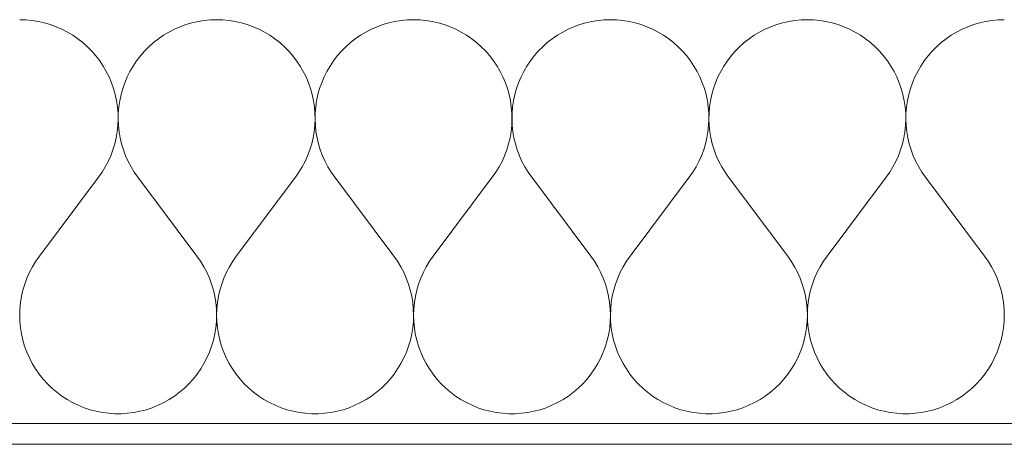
# Model space of a CAD drawing. Extents: x 100 to 2982, y 37 to 2050.
# Tile 21 of 135: x 1103 to 1150, y 575 to 595. Entities that reach past the tile are written whole.
import ezdxf
from ezdxf.xclip import XClip

# ---------------------------------------------------------------- set-up
doc = ezdxf.new("R2010")
doc.units = 0
doc.header["$MEASUREMENT"] = 0
doc.header["$XCLIPFRAME"] = 0
doc.layers.add('420-K Ściany', color=7, linetype='Continuous')
doc.layers.add('820-G Rysunki Obrazki', color=7, linetype='Continuous')

# ---------------------------------------------------------------- blocks, each defined once
blk = doc.blocks.new('*X14')
at = {"layer": '420-K Ściany', "color": 174, "linetype": 'Continuous', "lineweight": 5, "ltscale": 0.2}
for p, q in [((1103, 595.023), (1102.699, 595.033)), ((1103.3, 594.995), (1103, 595.023)), ((1103.597, 594.947), (1103.3, 594.995)), ((1103.891, 594.881), (1103.597, 594.947)), ((1104.18, 594.796), (1103.891, 594.881)), ((1104.463, 594.694), (1104.18, 594.796)), ((1110.741, 594.796), (1110.458, 594.694)), ((1111.03, 594.881), (1110.741, 594.796)), ((1111.324, 594.947), (1111.03, 594.881)), ((1111.622, 594.995), (1111.324, 594.947)), ((1111.922, 595.023), (1111.622, 594.995)), ((1112.223, 595.033), (1111.922, 595.023)), ((1112.524, 595.023), (1112.223, 595.033)), ((1112.823, 594.995), (1112.524, 595.023)), ((1113.121, 594.947), (1112.823, 594.995)), ((1113.415, 594.881), (1113.121, 594.947)), ((1113.704, 594.796), (1113.415, 594.881)), ((1113.987, 594.694), (1113.704, 594.796)), ((1120.265, 594.796), (1119.982, 594.694)), ((1120.554, 594.881), (1120.265, 594.796)), ((1120.848, 594.947), (1120.554, 594.881)), ((1121.145, 594.995), (1120.848, 594.947)), ((1121.445, 595.023), (1121.145, 594.995)), ((1121.746, 595.033), (1121.445, 595.023)), ((1122.047, 595.023), (1121.746, 595.033)), ((1122.347, 594.995), (1122.047, 595.023)), ((1122.645, 594.947), (1122.347, 594.995)), ((1122.939, 594.881), (1122.645, 594.947)), ((1123.228, 594.796), (1122.939, 594.881)), ((1123.511, 594.694), (1123.228, 594.796)), ((1129.789, 594.796), (1129.506, 594.694)), ((1130.078, 594.881), (1129.789, 594.796)), ((1130.372, 594.947), (1130.078, 594.881)), ((1130.669, 594.995), (1130.372, 594.947)), ((1130.969, 595.023), (1130.669, 594.995)), ((1131.27, 595.033), (1130.969, 595.023)), ((1131.571, 595.023), (1131.27, 595.033)), ((1131.871, 594.995), (1131.571, 595.023)), ((1132.169, 594.947), (1131.871, 594.995)), ((1132.462, 594.881), (1132.169, 594.947)), ((1132.752, 594.796), (1132.462, 594.881)), ((1133.035, 594.694), (1132.752, 594.796)), ((1139.313, 594.796), (1139.03, 594.694)), ((1139.602, 594.881), (1139.313, 594.796)), ((1139.896, 594.947), (1139.602, 594.881)), ((1140.193, 594.995), (1139.896, 594.947)), ((1140.493, 595.023), (1140.193, 594.995)), ((1140.794, 595.033), (1140.493, 595.023)), ((1141.095, 595.023), (1140.794, 595.033)), ((1141.395, 594.995), (1141.095, 595.023)), ((1141.692, 594.947), (1141.395, 594.995)), ((1141.986, 594.881), (1141.692, 594.947)), ((1142.275, 594.796), (1141.986, 594.881)), ((1142.558, 594.694), (1142.275, 594.796)), ((1148.836, 594.796), (1148.553, 594.694)), ((1149.126, 594.881), (1148.836, 594.796)), ((1149.419, 594.947), (1149.126, 594.881)), ((1149.717, 594.995), (1149.419, 594.947)), ((1150.017, 595.023), (1149.717, 594.995)), ((1150.318, 595.033), (1150.017, 595.023)), ((1104.739, 594.573), (1104.463, 594.694)), ((1105.007, 594.436), (1104.739, 594.573)), ((1105.266, 594.281), (1105.007, 594.436)), ((1109.914, 594.436), (1109.655, 594.281)), ((1110.182, 594.573), (1109.914, 594.436)), ((1110.458, 594.694), (1110.182, 594.573)), ((1114.263, 594.573), (1113.987, 594.694)), ((1114.531, 594.436), (1114.263, 594.573)), ((1114.79, 594.281), (1114.531, 594.436)), ((1119.438, 594.436), (1119.179, 594.281)), ((1119.706, 594.573), (1119.438, 594.436)), ((1119.982, 594.694), (1119.706, 594.573)), ((1123.787, 594.573), (1123.511, 594.694)), ((1124.055, 594.436), (1123.787, 594.573)), ((1124.314, 594.281), (1124.055, 594.436)), ((1128.962, 594.436), (1128.703, 594.281)), ((1129.23, 594.573), (1128.962, 594.436)), ((1129.506, 594.694), (1129.23, 594.573)), ((1133.311, 594.573), (1133.035, 594.694)), ((1133.579, 594.436), (1133.311, 594.573)), ((1133.837, 594.281), (1133.579, 594.436)), ((1138.485, 594.436), (1138.227, 594.281)), ((1138.753, 594.573), (1138.485, 594.436)), ((1139.03, 594.694), (1138.753, 594.573)), ((1142.835, 594.573), (1142.558, 594.694)), ((1143.103, 594.436), (1142.835, 594.573)), ((1143.361, 594.281), (1143.103, 594.436)), ((1148.009, 594.436), (1147.751, 594.281)), ((1148.277, 594.573), (1148.009, 594.436)), ((1148.553, 594.694), (1148.277, 594.573)), ((1105.514, 594.111), (1105.266, 594.281)), ((1105.752, 593.925), (1105.514, 594.111)), ((1105.977, 593.725), (1105.752, 593.925)), ((1109.17, 593.925), (1108.945, 593.725)), ((1109.407, 594.111), (1109.17, 593.925)), ((1109.655, 594.281), (1109.407, 594.111)), ((1115.038, 594.111), (1114.79, 594.281)), ((1115.275, 593.925), (1115.038, 594.111)), ((1115.5, 593.725), (1115.275, 593.925)), ((1118.694, 593.925), (1118.469, 593.725)), ((1118.931, 594.111), (1118.694, 593.925)), ((1119.179, 594.281), (1118.931, 594.111)), ((1124.562, 594.111), (1124.314, 594.281)), ((1124.799, 593.925), (1124.562, 594.111)), ((1125.024, 593.725), (1124.799, 593.925)), ((1128.217, 593.925), (1127.992, 593.725)), ((1128.455, 594.111), (1128.217, 593.925)), ((1128.703, 594.281), (1128.455, 594.111)), ((1134.086, 594.111), (1133.837, 594.281)), ((1134.323, 593.925), (1134.086, 594.111)), ((1134.548, 593.725), (1134.323, 593.925)), ((1137.741, 593.925), (1137.516, 593.725)), ((1137.978, 594.111), (1137.741, 593.925)), ((1138.227, 594.281), (1137.978, 594.111)), ((1143.61, 594.111), (1143.361, 594.281)), ((1143.847, 593.925), (1143.61, 594.111)), ((1144.072, 593.725), (1143.847, 593.925)), ((1147.265, 593.925), (1147.04, 593.725)), ((1147.502, 594.111), (1147.265, 593.925)), ((1147.751, 594.281), (1147.502, 594.111)), ((1106.188, 593.511), (1105.977, 593.725)), ((1106.386, 593.284), (1106.188, 593.511)), ((1108.733, 593.511), (1108.535, 593.284)), ((1108.945, 593.725), (1108.733, 593.511)), ((1115.712, 593.511), (1115.5, 593.725)), ((1115.91, 593.284), (1115.712, 593.511)), ((1118.257, 593.511), (1118.059, 593.284)), ((1118.469, 593.725), (1118.257, 593.511)), ((1125.236, 593.511), (1125.024, 593.725)), ((1125.434, 593.284), (1125.236, 593.511)), ((1127.781, 593.511), (1127.583, 593.284)), ((1127.992, 593.725), (1127.781, 593.511)), ((1134.76, 593.511), (1134.548, 593.725)), ((1134.958, 593.284), (1134.76, 593.511)), ((1137.304, 593.511), (1137.107, 593.284)), ((1137.516, 593.725), (1137.304, 593.511)), ((1144.284, 593.511), (1144.072, 593.725)), ((1144.481, 593.284), (1144.284, 593.511)), ((1146.828, 593.511), (1146.63, 593.284)), ((1147.04, 593.725), (1146.828, 593.511)), ((1106.569, 593.045), (1106.386, 593.284)), ((1106.737, 592.794), (1106.569, 593.045)), ((1108.352, 593.045), (1108.184, 592.794)), ((1108.535, 593.284), (1108.352, 593.045)), ((1116.093, 593.045), (1115.91, 593.284)), ((1116.261, 592.794), (1116.093, 593.045)), ((1117.876, 593.045), (1117.708, 592.794)), ((1118.059, 593.284), (1117.876, 593.045)), ((1125.617, 593.045), (1125.434, 593.284)), ((1125.785, 592.794), (1125.617, 593.045)), ((1127.4, 593.045), (1127.232, 592.794)), ((1127.583, 593.284), (1127.4, 593.045)), ((1135.141, 593.045), (1134.958, 593.284)), ((1135.308, 592.794), (1135.141, 593.045)), ((1136.923, 593.045), (1136.756, 592.794)), ((1137.107, 593.284), (1136.923, 593.045)), ((1144.665, 593.045), (1144.481, 593.284)), ((1144.832, 592.794), (1144.665, 593.045)), ((1146.447, 593.045), (1146.28, 592.794)), ((1146.63, 593.284), (1146.447, 593.045)), ((1106.888, 592.534), (1106.737, 592.794)), ((1107.023, 592.265), (1106.888, 592.534)), ((1108.033, 592.534), (1107.898, 592.265)), ((1108.184, 592.794), (1108.033, 592.534)), ((1116.412, 592.534), (1116.261, 592.794)), ((1116.547, 592.265), (1116.412, 592.534)), ((1117.557, 592.534), (1117.422, 592.265)), ((1117.708, 592.794), (1117.557, 592.534)), ((1125.936, 592.534), (1125.785, 592.794)), ((1126.071, 592.265), (1125.936, 592.534)), ((1127.08, 592.534), (1126.946, 592.265)), ((1127.232, 592.794), (1127.08, 592.534)), ((1135.46, 592.534), (1135.308, 592.794)), ((1135.595, 592.265), (1135.46, 592.534)), ((1136.604, 592.534), (1136.47, 592.265)), ((1136.756, 592.794), (1136.604, 592.534)), ((1144.984, 592.534), (1144.832, 592.794)), ((1145.118, 592.265), (1144.984, 592.534)), ((1146.128, 592.534), (1145.993, 592.265)), ((1146.28, 592.794), (1146.128, 592.534)), ((1107.141, 591.987), (1107.023, 592.265)), ((1107.24, 591.703), (1107.141, 591.987)), ((1107.781, 591.987), (1107.681, 591.703)), ((1107.898, 592.265), (1107.781, 591.987)), ((1116.664, 591.987), (1116.547, 592.265)), ((1116.764, 591.703), (1116.664, 591.987)), ((1117.305, 591.987), (1117.205, 591.703)), ((1117.422, 592.265), (1117.305, 591.987)), ((1126.188, 591.987), (1126.071, 592.265)), ((1126.288, 591.703), (1126.188, 591.987)), ((1126.828, 591.987), (1126.729, 591.703)), ((1126.946, 592.265), (1126.828, 591.987)), ((1135.712, 591.987), (1135.595, 592.265)), ((1135.812, 591.703), (1135.712, 591.987)), ((1136.352, 591.987), (1136.253, 591.703)), ((1136.47, 592.265), (1136.352, 591.987)), ((1145.236, 591.987), (1145.118, 592.265)), ((1145.335, 591.703), (1145.236, 591.987)), ((1145.876, 591.987), (1145.776, 591.703)), ((1145.993, 592.265), (1145.876, 591.987)), ((1107.322, 591.413), (1107.24, 591.703)), ((1107.681, 591.703), (1107.6, 591.413)), ((1116.845, 591.413), (1116.764, 591.703)), ((1117.205, 591.703), (1117.123, 591.413)), ((1126.369, 591.413), (1126.288, 591.703)), ((1126.729, 591.703), (1126.647, 591.413)), ((1135.893, 591.413), (1135.812, 591.703)), ((1136.253, 591.703), (1136.171, 591.413)), ((1145.417, 591.413), (1145.335, 591.703)), ((1145.776, 591.703), (1145.695, 591.413)), ((1107.385, 591.118), (1107.322, 591.413)), ((1107.429, 590.82), (1107.385, 591.118)), ((1107.537, 591.118), (1107.492, 590.82)), ((1107.6, 591.413), (1107.537, 591.118)), ((1116.908, 591.118), (1116.845, 591.413)), ((1116.953, 590.82), (1116.908, 591.118)), ((1117.061, 591.118), (1117.016, 590.82)), ((1117.123, 591.413), (1117.061, 591.118)), ((1126.432, 591.118), (1126.369, 591.413)), ((1126.476, 590.82), (1126.432, 591.118)), ((1126.584, 591.118), (1126.54, 590.82)), ((1126.647, 591.413), (1126.584, 591.118)), ((1135.956, 591.118), (1135.893, 591.413)), ((1136, 590.82), (1135.956, 591.118)), ((1136.108, 591.118), (1136.064, 590.82)), ((1136.171, 591.413), (1136.108, 591.118)), ((1145.48, 591.118), (1145.417, 591.413)), ((1145.524, 590.82), (1145.48, 591.118)), ((1145.632, 591.118), (1145.588, 590.82)), ((1145.695, 591.413), (1145.632, 591.118)), ((1107.454, 590.52), (1107.429, 590.82)), ((1107.46, 590.219), (1107.454, 590.52)), ((1107.467, 590.52), (1107.461, 590.219)), ((1107.492, 590.82), (1107.467, 590.52)), ((1116.978, 590.52), (1116.953, 590.82)), ((1116.984, 590.219), (1116.978, 590.52)), ((1116.991, 590.52), (1116.985, 590.219)), ((1117.016, 590.82), (1116.991, 590.52)), ((1126.502, 590.52), (1126.476, 590.82)), ((1126.508, 590.219), (1126.502, 590.52)), ((1126.515, 590.52), (1126.509, 590.219)), ((1126.54, 590.82), (1126.515, 590.52)), ((1136.026, 590.52), (1136, 590.82)), ((1136.032, 590.219), (1136.026, 590.52)), ((1136.039, 590.52), (1136.032, 590.219)), ((1136.064, 590.82), (1136.039, 590.52)), ((1145.549, 590.52), (1145.524, 590.82)), ((1145.556, 590.219), (1145.549, 590.52)), ((1145.562, 590.52), (1145.556, 590.219)), ((1145.588, 590.82), (1145.562, 590.52)), ((1107.448, 589.918), (1107.46, 590.219)), ((1107.461, 590.219), (1107.474, 589.918)), ((1116.971, 589.918), (1116.984, 590.219)), ((1116.985, 590.219), (1116.998, 589.918)), ((1126.495, 589.918), (1126.508, 590.219)), ((1126.509, 590.219), (1126.521, 589.918)), ((1136.019, 589.918), (1136.032, 590.219)), ((1136.032, 590.219), (1136.045, 589.918)), ((1145.543, 589.918), (1145.556, 590.219)), ((1145.556, 590.219), (1145.569, 589.918)), ((1107.365, 589.322), (1107.416, 589.619)), ((1107.416, 589.619), (1107.448, 589.918)), ((1107.474, 589.918), (1107.506, 589.619)), ((1107.506, 589.619), (1107.556, 589.322)), ((1116.889, 589.322), (1116.94, 589.619)), ((1116.94, 589.619), (1116.971, 589.918)), ((1116.998, 589.918), (1117.029, 589.619)), ((1117.029, 589.619), (1117.08, 589.322)), ((1126.413, 589.322), (1126.463, 589.619)), ((1126.463, 589.619), (1126.495, 589.918)), ((1126.521, 589.918), (1126.553, 589.619)), ((1126.553, 589.619), (1126.604, 589.322)), ((1135.937, 589.322), (1135.987, 589.619)), ((1135.987, 589.619), (1136.019, 589.918)), ((1136.045, 589.918), (1136.077, 589.619)), ((1136.077, 589.619), (1136.128, 589.322)), ((1145.46, 589.322), (1145.511, 589.619)), ((1145.511, 589.619), (1145.543, 589.918)), ((1145.569, 589.918), (1145.601, 589.619)), ((1145.601, 589.619), (1145.651, 589.322)), ((1107.296, 589.029), (1107.365, 589.322)), ((1107.556, 589.322), (1107.626, 589.029)), ((1116.82, 589.029), (1116.889, 589.322)), ((1117.08, 589.322), (1117.149, 589.029)), ((1126.343, 589.029), (1126.413, 589.322)), ((1126.604, 589.322), (1126.673, 589.029)), ((1135.867, 589.029), (1135.937, 589.322)), ((1136.128, 589.322), (1136.197, 589.029)), ((1145.391, 589.029), (1145.46, 589.322)), ((1145.651, 589.322), (1145.721, 589.029)), ((1107.102, 588.458), (1107.208, 588.74)), ((1107.208, 588.74), (1107.296, 589.029)), ((1107.626, 589.029), (1107.713, 588.74)), ((1107.713, 588.74), (1107.819, 588.458)), ((1116.626, 588.458), (1116.732, 588.74)), ((1116.732, 588.74), (1116.82, 589.029)), ((1117.149, 589.029), (1117.237, 588.74)), ((1117.237, 588.74), (1117.343, 588.458)), ((1126.15, 588.458), (1126.256, 588.74)), ((1126.256, 588.74), (1126.343, 589.029)), ((1126.673, 589.029), (1126.761, 588.74)), ((1126.761, 588.74), (1126.867, 588.458)), ((1135.674, 588.458), (1135.779, 588.74)), ((1135.779, 588.74), (1135.867, 589.029)), ((1136.197, 589.029), (1136.285, 588.74)), ((1136.285, 588.74), (1136.39, 588.458)), ((1145.198, 588.458), (1145.303, 588.74)), ((1145.303, 588.74), (1145.391, 589.029)), ((1145.721, 589.029), (1145.808, 588.74)), ((1145.808, 588.74), (1145.914, 588.458)), ((1106.838, 587.917), (1106.979, 588.184)), ((1106.979, 588.184), (1107.102, 588.458)), ((1107.819, 588.458), (1107.942, 588.184)), ((1107.942, 588.184), (1108.083, 587.917)), ((1116.362, 587.917), (1116.503, 588.184)), ((1116.503, 588.184), (1116.626, 588.458)), ((1117.343, 588.458), (1117.466, 588.184)), ((1117.466, 588.184), (1117.607, 587.917)), ((1125.886, 587.917), (1126.027, 588.184)), ((1126.027, 588.184), (1126.15, 588.458)), ((1126.867, 588.458), (1126.99, 588.184)), ((1126.99, 588.184), (1127.131, 587.917)), ((1135.41, 587.917), (1135.55, 588.184)), ((1135.55, 588.184), (1135.674, 588.458)), ((1136.39, 588.458), (1136.514, 588.184)), ((1136.514, 588.184), (1136.654, 587.917)), ((1144.934, 587.917), (1145.074, 588.184)), ((1145.074, 588.184), (1145.198, 588.458)), ((1145.914, 588.458), (1146.038, 588.184)), ((1146.038, 588.184), (1146.178, 587.917)), ((1106.508, 587.414), (1106.681, 587.66)), ((1106.681, 587.66), (1106.838, 587.917)), ((1108.083, 587.917), (1108.24, 587.66)), ((1108.24, 587.66), (1108.413, 587.414)), ((1116.032, 587.414), (1116.205, 587.66)), ((1116.205, 587.66), (1116.362, 587.917)), ((1117.607, 587.917), (1117.764, 587.66)), ((1117.764, 587.66), (1117.937, 587.414)), ((1125.556, 587.414), (1125.729, 587.66)), ((1125.729, 587.66), (1125.886, 587.917)), ((1127.131, 587.917), (1127.288, 587.66)), ((1127.288, 587.66), (1127.461, 587.414)), ((1135.08, 587.414), (1135.253, 587.66)), ((1135.253, 587.66), (1135.41, 587.917)), ((1136.654, 587.917), (1136.811, 587.66)), ((1136.811, 587.66), (1136.984, 587.414)), ((1144.604, 587.414), (1144.777, 587.66)), ((1144.777, 587.66), (1144.934, 587.917)), ((1146.178, 587.917), (1146.335, 587.66)), ((1146.335, 587.66), (1146.508, 587.414)), ((1103.651, 583.604), (1106.508, 587.414)), ((1111.27, 583.604), (1108.413, 587.414)), ((1113.175, 583.604), (1116.032, 587.414)), ((1120.794, 583.604), (1117.937, 587.414)), ((1122.699, 583.604), (1125.556, 587.414)), ((1130.318, 583.604), (1127.461, 587.414)), ((1132.223, 583.604), (1135.08, 587.414)), ((1139.842, 583.604), (1136.984, 587.414)), ((1141.746, 583.604), (1144.604, 587.414)), ((1149.365, 583.604), (1146.508, 587.414)), ((1103.476, 583.354), (1103.317, 583.093)), ((1103.651, 583.604), (1103.476, 583.354)), ((1111.446, 583.354), (1111.27, 583.604)), ((1111.605, 583.093), (1111.446, 583.354)), ((1113, 583.354), (1112.841, 583.093)), ((1113.175, 583.604), (1113, 583.354)), ((1120.969, 583.354), (1120.794, 583.604)), ((1121.128, 583.093), (1120.969, 583.354)), ((1122.523, 583.354), (1122.364, 583.093)), ((1122.699, 583.604), (1122.523, 583.354)), ((1130.493, 583.354), (1130.318, 583.604)), ((1130.652, 583.093), (1130.493, 583.354)), ((1132.047, 583.354), (1131.888, 583.093)), ((1132.223, 583.604), (1132.047, 583.354)), ((1140.017, 583.354), (1139.842, 583.604)), ((1140.176, 583.093), (1140.017, 583.354)), ((1141.571, 583.354), (1141.412, 583.093)), ((1141.746, 583.604), (1141.571, 583.354)), ((1149.541, 583.354), (1149.365, 583.604)), ((1149.7, 583.093), (1149.541, 583.354)), ((1103.317, 583.093), (1103.175, 582.822)), ((1111.747, 582.822), (1111.605, 583.093)), ((1112.841, 583.093), (1112.699, 582.822)), ((1121.27, 582.822), (1121.128, 583.093)), ((1122.364, 583.093), (1122.222, 582.822)), ((1130.794, 582.822), (1130.652, 583.093)), ((1131.888, 583.093), (1131.746, 582.822)), ((1140.318, 582.822), (1140.176, 583.093)), ((1141.412, 583.093), (1141.27, 582.822)), ((1149.842, 582.822), (1149.7, 583.093)), ((1103.051, 582.543), (1102.944, 582.257)), ((1103.175, 582.822), (1103.051, 582.543)), ((1111.871, 582.543), (1111.747, 582.822)), ((1111.977, 582.257), (1111.871, 582.543)), ((1112.574, 582.543), (1112.468, 582.257)), ((1112.699, 582.822), (1112.574, 582.543)), ((1121.395, 582.543), (1121.27, 582.822)), ((1121.501, 582.257), (1121.395, 582.543)), ((1122.098, 582.543), (1121.992, 582.257)), ((1122.222, 582.822), (1122.098, 582.543)), ((1130.918, 582.543), (1130.794, 582.822)), ((1131.025, 582.257), (1130.918, 582.543)), ((1131.622, 582.543), (1131.516, 582.257)), ((1131.746, 582.822), (1131.622, 582.543)), ((1140.442, 582.543), (1140.318, 582.822)), ((1140.548, 582.257), (1140.442, 582.543)), ((1141.146, 582.543), (1141.04, 582.257)), ((1141.27, 582.822), (1141.146, 582.543)), ((1149.966, 582.543), (1149.842, 582.822)), ((1150.072, 582.257), (1149.966, 582.543)), ((1102.857, 581.964), (1102.788, 581.666)), ((1102.944, 582.257), (1102.857, 581.964)), ((1112.064, 581.964), (1111.977, 582.257)), ((1112.133, 581.666), (1112.064, 581.964)), ((1112.381, 581.964), (1112.312, 581.666)), ((1112.468, 582.257), (1112.381, 581.964)), ((1121.588, 581.964), (1121.501, 582.257)), ((1121.657, 581.666), (1121.588, 581.964)), ((1121.904, 581.964), (1121.836, 581.666)), ((1121.992, 582.257), (1121.904, 581.964)), ((1131.112, 581.964), (1131.025, 582.257)), ((1131.181, 581.666), (1131.112, 581.964)), ((1131.428, 581.964), (1131.36, 581.666)), ((1131.516, 582.257), (1131.428, 581.964)), ((1140.636, 581.964), (1140.548, 582.257)), ((1140.704, 581.666), (1140.636, 581.964)), ((1140.952, 581.964), (1140.884, 581.666)), ((1141.04, 582.257), (1140.952, 581.964)), ((1150.16, 581.964), (1150.072, 582.257)), ((1150.228, 581.666), (1150.16, 581.964)), ((1102.788, 581.666), (1102.739, 581.364)), ((1112.182, 581.364), (1112.133, 581.666)), ((1112.312, 581.666), (1112.263, 581.364)), ((1121.706, 581.364), (1121.657, 581.666)), ((1121.836, 581.666), (1121.787, 581.364)), ((1131.23, 581.364), (1131.181, 581.666)), ((1131.36, 581.666), (1131.31, 581.364)), ((1140.754, 581.364), (1140.704, 581.666)), ((1140.884, 581.666), (1140.834, 581.364)), ((1150.278, 581.364), (1150.228, 581.666)), ((1102.709, 581.06), (1102.699, 580.755)), ((1102.739, 581.364), (1102.709, 581.06)), ((1112.212, 581.06), (1112.182, 581.364)), ((1112.223, 580.755), (1112.212, 581.06)), ((1112.233, 581.06), (1112.223, 580.755)), ((1112.263, 581.364), (1112.233, 581.06)), ((1121.736, 581.06), (1121.706, 581.364)), ((1121.746, 580.755), (1121.736, 581.06)), ((1121.757, 581.06), (1121.746, 580.755)), ((1121.787, 581.364), (1121.757, 581.06)), ((1131.26, 581.06), (1131.23, 581.364)), ((1131.27, 580.755), (1131.26, 581.06)), ((1131.281, 581.06), (1131.27, 580.755)), ((1131.31, 581.364), (1131.281, 581.06)), ((1140.784, 581.06), (1140.754, 581.364)), ((1140.794, 580.755), (1140.784, 581.06)), ((1140.804, 581.06), (1140.794, 580.755)), ((1140.834, 581.364), (1140.804, 581.06)), ((1150.307, 581.06), (1150.278, 581.364)), ((1150.318, 580.755), (1150.307, 581.06)), ((1102.699, 580.755), (1102.708, 580.449)), ((1112.213, 580.449), (1112.223, 580.755)), ((1112.223, 580.755), (1112.232, 580.449)), ((1121.737, 580.449), (1121.746, 580.755)), ((1121.746, 580.755), (1121.756, 580.449)), ((1131.261, 580.449), (1131.27, 580.755)), ((1131.27, 580.755), (1131.279, 580.449)), ((1140.785, 580.449), (1140.794, 580.755)), ((1140.794, 580.755), (1140.803, 580.449)), ((1150.309, 580.449), (1150.318, 580.755)), ((1102.708, 580.449), (1102.737, 580.145)), ((1102.737, 580.145), (1102.785, 579.844)), ((1112.136, 579.844), (1112.184, 580.145)), ((1112.184, 580.145), (1112.213, 580.449)), ((1112.232, 580.449), (1112.261, 580.145)), ((1112.261, 580.145), (1112.309, 579.844)), ((1121.66, 579.844), (1121.708, 580.145)), ((1121.708, 580.145), (1121.737, 580.449)), ((1121.756, 580.449), (1121.785, 580.145)), ((1121.785, 580.145), (1121.833, 579.844)), ((1131.184, 579.844), (1131.232, 580.145)), ((1131.232, 580.145), (1131.261, 580.449)), ((1131.279, 580.449), (1131.308, 580.145)), ((1131.308, 580.145), (1131.357, 579.844)), ((1140.708, 579.844), (1140.756, 580.145)), ((1140.756, 580.145), (1140.785, 580.449)), ((1140.803, 580.449), (1140.832, 580.145)), ((1140.832, 580.145), (1140.88, 579.844)), ((1150.231, 579.844), (1150.28, 580.145)), ((1150.28, 580.145), (1150.309, 580.449)), ((1102.785, 579.844), (1102.853, 579.546)), ((1102.853, 579.546), (1102.939, 579.252)), ((1111.982, 579.252), (1112.069, 579.546)), ((1112.069, 579.546), (1112.136, 579.844)), ((1112.309, 579.844), (1112.377, 579.546)), ((1112.377, 579.546), (1112.463, 579.252)), ((1121.506, 579.252), (1121.592, 579.546)), ((1121.592, 579.546), (1121.66, 579.844)), ((1121.833, 579.844), (1121.9, 579.546)), ((1121.9, 579.546), (1121.987, 579.252)), ((1131.03, 579.252), (1131.116, 579.546)), ((1131.116, 579.546), (1131.184, 579.844)), ((1131.357, 579.844), (1131.424, 579.546)), ((1131.424, 579.546), (1131.511, 579.252)), ((1140.553, 579.252), (1140.64, 579.546)), ((1140.64, 579.546), (1140.708, 579.844)), ((1140.88, 579.844), (1140.948, 579.546)), ((1140.948, 579.546), (1141.035, 579.252)), ((1150.077, 579.252), (1150.164, 579.546)), ((1150.164, 579.546), (1150.231, 579.844)), ((1102.939, 579.252), (1103.045, 578.966)), ((1111.877, 578.966), (1111.982, 579.252)), ((1112.463, 579.252), (1112.568, 578.966)), ((1121.401, 578.966), (1121.506, 579.252)), ((1121.987, 579.252), (1122.092, 578.966)), ((1130.924, 578.966), (1131.03, 579.252)), ((1131.511, 579.252), (1131.616, 578.966)), ((1140.448, 578.966), (1140.553, 579.252)), ((1141.035, 579.252), (1141.14, 578.966)), ((1149.972, 578.966), (1150.077, 579.252)), ((1103.045, 578.966), (1103.168, 578.686)), ((1103.168, 578.686), (1103.309, 578.415)), ((1111.612, 578.415), (1111.753, 578.686)), ((1111.753, 578.686), (1111.877, 578.966)), ((1112.568, 578.966), (1112.692, 578.686)), ((1112.692, 578.686), (1112.833, 578.415)), ((1121.136, 578.415), (1121.277, 578.686)), ((1121.277, 578.686), (1121.401, 578.966)), ((1122.092, 578.966), (1122.215, 578.686)), ((1122.215, 578.686), (1122.357, 578.415)), ((1130.66, 578.415), (1130.801, 578.686)), ((1130.801, 578.686), (1130.924, 578.966)), ((1131.616, 578.966), (1131.739, 578.686)), ((1131.739, 578.686), (1131.88, 578.415)), ((1140.184, 578.415), (1140.325, 578.686)), ((1140.325, 578.686), (1140.448, 578.966)), ((1141.14, 578.966), (1141.263, 578.686)), ((1141.263, 578.686), (1141.404, 578.415)), ((1149.708, 578.415), (1149.849, 578.686)), ((1149.849, 578.686), (1149.972, 578.966)), ((1103.309, 578.415), (1103.467, 578.153)), ((1103.467, 578.153), (1103.642, 577.903)), ((1111.28, 577.903), (1111.454, 578.153)), ((1111.454, 578.153), (1111.612, 578.415)), ((1112.833, 578.415), (1112.991, 578.153)), ((1112.991, 578.153), (1113.165, 577.903)), ((1120.804, 577.903), (1120.978, 578.153)), ((1120.978, 578.153), (1121.136, 578.415)), ((1122.357, 578.415), (1122.515, 578.153)), ((1122.515, 578.153), (1122.689, 577.903)), ((1130.327, 577.903), (1130.502, 578.153)), ((1130.502, 578.153), (1130.66, 578.415)), ((1131.88, 578.415), (1132.038, 578.153)), ((1132.038, 578.153), (1132.213, 577.903)), ((1139.851, 577.903), (1140.026, 578.153)), ((1140.026, 578.153), (1140.184, 578.415)), ((1141.404, 578.415), (1141.562, 578.153)), ((1141.562, 578.153), (1141.737, 577.903)), ((1149.375, 577.903), (1149.55, 578.153)), ((1149.55, 578.153), (1149.708, 578.415)), ((1103.642, 577.903), (1103.832, 577.664)), ((1103.832, 577.664), (1104.037, 577.437)), ((1110.884, 577.437), (1111.089, 577.664)), ((1111.089, 577.664), (1111.28, 577.903)), ((1113.165, 577.903), (1113.356, 577.664)), ((1113.356, 577.664), (1113.561, 577.437)), ((1120.408, 577.437), (1120.613, 577.664)), ((1120.613, 577.664), (1120.804, 577.903)), ((1122.689, 577.903), (1122.88, 577.664)), ((1122.88, 577.664), (1123.085, 577.437)), ((1129.932, 577.437), (1130.137, 577.664)), ((1130.137, 577.664), (1130.327, 577.903)), ((1132.213, 577.903), (1132.403, 577.664)), ((1132.403, 577.664), (1132.609, 577.437)), ((1139.456, 577.437), (1139.661, 577.664)), ((1139.661, 577.664), (1139.851, 577.903)), ((1141.737, 577.903), (1141.927, 577.664)), ((1141.927, 577.664), (1142.132, 577.437)), ((1148.979, 577.437), (1149.185, 577.664)), ((1149.185, 577.664), (1149.375, 577.903)), ((1104.037, 577.437), (1104.256, 577.224)), ((1104.256, 577.224), (1104.489, 577.026)), ((1110.432, 577.026), (1110.665, 577.224)), ((1110.665, 577.224), (1110.884, 577.437)), ((1113.561, 577.437), (1113.78, 577.224)), ((1113.78, 577.224), (1114.013, 577.026)), ((1119.956, 577.026), (1120.189, 577.224)), ((1120.189, 577.224), (1120.408, 577.437)), ((1123.085, 577.437), (1123.304, 577.224)), ((1123.304, 577.224), (1123.537, 577.026)), ((1129.48, 577.026), (1129.712, 577.224)), ((1129.712, 577.224), (1129.932, 577.437)), ((1132.609, 577.437), (1132.828, 577.224)), ((1132.828, 577.224), (1133.06, 577.026)), ((1139.004, 577.026), (1139.236, 577.224)), ((1139.236, 577.224), (1139.456, 577.437)), ((1142.132, 577.437), (1142.352, 577.224)), ((1142.352, 577.224), (1142.584, 577.026)), ((1148.528, 577.026), (1148.76, 577.224)), ((1148.76, 577.224), (1148.979, 577.437)), ((1104.489, 577.026), (1104.734, 576.843)), ((1104.734, 576.843), (1104.99, 576.676)), ((1104.99, 576.676), (1105.256, 576.526)), ((1109.665, 576.526), (1109.932, 576.676)), ((1109.932, 576.676), (1110.188, 576.843)), ((1110.188, 576.843), (1110.432, 577.026)), ((1114.013, 577.026), (1114.258, 576.843)), ((1114.258, 576.843), (1114.514, 576.676)), ((1114.514, 576.676), (1114.78, 576.526)), ((1119.189, 576.526), (1119.455, 576.676)), ((1119.455, 576.676), (1119.711, 576.843)), ((1119.711, 576.843), (1119.956, 577.026)), ((1123.537, 577.026), (1123.781, 576.843)), ((1123.781, 576.843), (1124.037, 576.676)), ((1124.037, 576.676), (1124.304, 576.526)), ((1128.713, 576.526), (1128.979, 576.676)), ((1128.979, 576.676), (1129.235, 576.843)), ((1129.235, 576.843), (1129.48, 577.026)), ((1133.06, 577.026), (1133.305, 576.843)), ((1133.305, 576.843), (1133.561, 576.676)), ((1133.561, 576.676), (1133.827, 576.526)), ((1138.237, 576.526), (1138.503, 576.676)), ((1138.503, 576.676), (1138.759, 576.843)), ((1138.759, 576.843), (1139.004, 577.026)), ((1142.584, 577.026), (1142.829, 576.843)), ((1142.829, 576.843), (1143.085, 576.676)), ((1143.085, 576.676), (1143.351, 576.526)), ((1147.761, 576.526), (1148.027, 576.676)), ((1148.027, 576.676), (1148.283, 576.843)), ((1148.283, 576.843), (1148.528, 577.026)), ((1105.256, 576.526), (1105.531, 576.393)), ((1105.531, 576.393), (1105.814, 576.279)), ((1105.814, 576.279), (1106.104, 576.182)), ((1108.817, 576.182), (1109.107, 576.279)), ((1109.107, 576.279), (1109.39, 576.393)), ((1109.39, 576.393), (1109.665, 576.526)), ((1114.78, 576.526), (1115.055, 576.393)), ((1115.055, 576.393), (1115.338, 576.279)), ((1115.338, 576.279), (1115.628, 576.182)), ((1118.341, 576.182), (1118.631, 576.279)), ((1118.631, 576.279), (1118.914, 576.393)), ((1118.914, 576.393), (1119.189, 576.526)), ((1124.304, 576.526), (1124.579, 576.393)), ((1124.579, 576.393), (1124.862, 576.279)), ((1124.862, 576.279), (1125.152, 576.182)), ((1127.865, 576.182), (1128.155, 576.279)), ((1128.155, 576.279), (1128.438, 576.393)), ((1128.438, 576.393), (1128.713, 576.526)), ((1133.827, 576.526), (1134.103, 576.393)), ((1134.103, 576.393), (1134.386, 576.279)), ((1134.386, 576.279), (1134.676, 576.182)), ((1137.388, 576.182), (1137.678, 576.279)), ((1137.678, 576.279), (1137.962, 576.393)), ((1137.962, 576.393), (1138.237, 576.526)), ((1143.351, 576.526), (1143.626, 576.393)), ((1143.626, 576.393), (1143.91, 576.279)), ((1143.91, 576.279), (1144.2, 576.182)), ((1146.912, 576.182), (1147.202, 576.279)), ((1147.202, 576.279), (1147.485, 576.393)), ((1147.485, 576.393), (1147.761, 576.526)), ((1106.104, 576.182), (1106.4, 576.105)), ((1106.4, 576.105), (1106.7, 576.046)), ((1106.7, 576.046), (1107.003, 576.007)), ((1107.003, 576.007), (1107.308, 575.988)), ((1107.308, 575.988), (1107.613, 575.988)), ((1107.613, 575.988), (1107.918, 576.007)), ((1107.918, 576.007), (1108.221, 576.046)), ((1108.221, 576.046), (1108.521, 576.105)), ((1108.521, 576.105), (1108.817, 576.182)), ((1115.628, 576.182), (1115.924, 576.105)), ((1115.924, 576.105), (1116.224, 576.046)), ((1116.224, 576.046), (1116.527, 576.007)), ((1116.527, 576.007), (1116.832, 575.988)), ((1116.832, 575.988), (1117.137, 575.988)), ((1117.137, 575.988), (1117.442, 576.007)), ((1117.442, 576.007), (1117.745, 576.046)), ((1117.745, 576.046), (1118.045, 576.105)), ((1118.045, 576.105), (1118.341, 576.182)), ((1125.152, 576.182), (1125.448, 576.105)), ((1125.448, 576.105), (1125.747, 576.046)), ((1125.747, 576.046), (1126.051, 576.007)), ((1126.051, 576.007), (1126.355, 575.988)), ((1126.355, 575.988), (1126.661, 575.988)), ((1126.661, 575.988), (1126.966, 576.007)), ((1126.966, 576.007), (1127.269, 576.046)), ((1127.269, 576.046), (1127.569, 576.105)), ((1127.569, 576.105), (1127.865, 576.182)), ((1134.676, 576.182), (1134.971, 576.105)), ((1134.971, 576.105), (1135.271, 576.046)), ((1135.271, 576.046), (1135.574, 576.007)), ((1135.574, 576.007), (1135.879, 575.988)), ((1135.879, 575.988), (1136.185, 575.988)), ((1136.185, 575.988), (1136.49, 576.007)), ((1136.49, 576.007), (1136.793, 576.046)), ((1136.793, 576.046), (1137.093, 576.105)), ((1137.093, 576.105), (1137.388, 576.182)), ((1144.2, 576.182), (1144.495, 576.105)), ((1144.495, 576.105), (1144.795, 576.046)), ((1144.795, 576.046), (1145.098, 576.007)), ((1145.098, 576.007), (1145.403, 575.988)), ((1145.403, 575.988), (1145.709, 575.988)), ((1145.709, 575.988), (1146.014, 576.007)), ((1146.014, 576.007), (1146.317, 576.046)), ((1146.317, 576.046), (1146.617, 576.105)), ((1146.617, 576.105), (1146.912, 576.182))]:
    blk.add_line(p, q, dxfattribs=at)
blk = doc.blocks.new('Rysunek_1_1', base_point=(-18316.349, -206.526))
at = {"layer": '420-K Ściany', "linetype": 'Continuous', "lineweight": 5}
h = blk.add_hatch(dxfattribs=at)
h.set_pattern_fill('Tynk_0001', color=176, style=0, pattern_type=2)
h.set_pattern_definition([(0, (-18316.349, -206.5255), (0, 8.660254), [0, -5]), (0, (-18313.849, -202.195), (0, 8.660254), [0, -5])])
h.paths.add_polyline_path([(1374.802, 575.509), (946.302, 575.509), (946.302, 574.509), (1374.802, 574.509)])
at = {"layer": '420-K Ściany', "color": 67, "linetype": 'Continuous', "lineweight": 13, "ltscale": 0.2}
blk.add_line((946.302, 575.509), (1374.802, 575.509), dxfattribs=at)
at = {"layer": '420-K Ściany', "color": 47, "linetype": 'Continuous', "lineweight": 15, "ltscale": 0.2, "flags": 128}
blk.add_lwpolyline([(946.302, 574.509), (1374.802, 574.509)], dxfattribs=at)
at = {"color": 65, "linetype": 'Continuous', "lineweight": 13, "ltscale": 0.2}
blk.add_blockref('*X14', (0, 0), dxfattribs=at)

msp = doc.modelspace()

# ---------------------------------------------------------------- block references
at = {"layer": '820-G Rysunki Obrazki', "color": 65, "linetype": 'Continuous', "lineweight": 13, "ltscale": 0.2}
ref = msp.add_blockref('Rysunek_1_1', (-18316.349, -206.526), dxfattribs=at)
XClip(ref).set_block_clipping_path([(244.527027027, 76.8014120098), (2570.9054054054, 2022.1162324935)])

doc.saveas('drawing.dxf')
